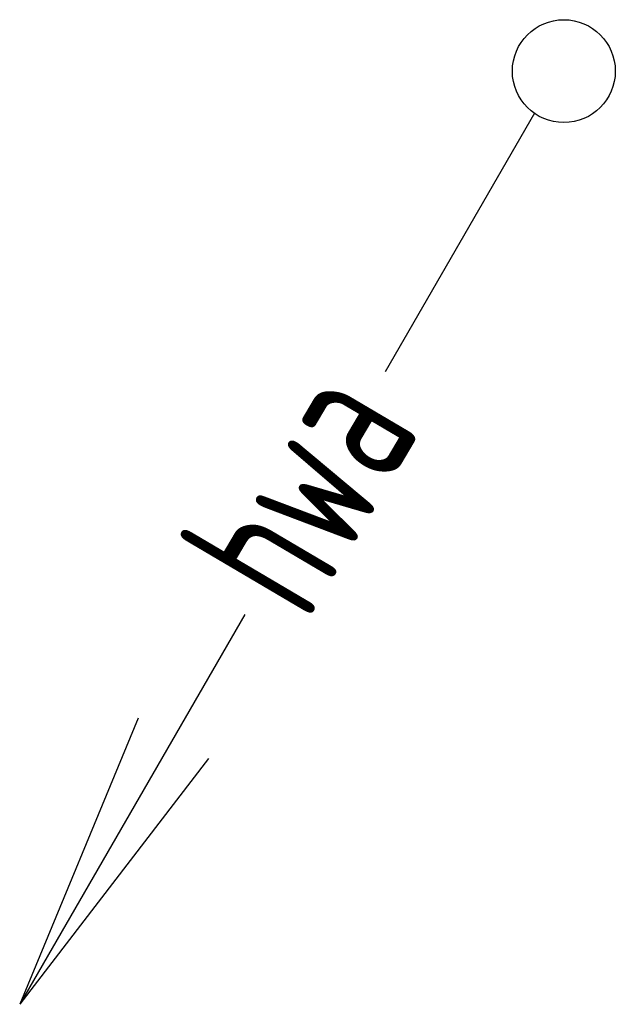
# Model space of a CAD drawing. Header units: millimetres. Extents: x -64404 to 25991, y -2758 to 46652.
# Tile 5 of 8: x -44509 to -43930, y 14238 to 15195. Entities that reach past the tile are written whole.
import ezdxf

# ---------------------------------------------------------------- set-up
doc = ezdxf.new("R2010")
doc.units = ezdxf.units.MM
doc.header["$LTSCALE"] = 50
doc.layers.add('50', color=3, linetype='Continuous')
doc.styles.add('ISO', font='ISO.SHX')

msp = doc.modelspace()

# ---------------------------------------------------------------- linework, layer by layer
at = {"layer": '50', "color": 1, "linetype": 'Continuous'}
for p, q in [((-44008.74, 15103.58), (-44153.73, 14852.45)), ((-44289.99, 14616.44), (-44508.74, 14237.55)), ((-44393.5, 14515.77), (-44508.74, 14237.55)), ((-44325.41, 14476.46), (-44508.74, 14237.55))]:
    msp.add_line(p, q, dxfattribs=at)
msp.add_circle((-43980.15, 15144.6), 50, dxfattribs=at)

# ---------------------------------------------------------------- texts
at = {"layer": '50', "color": 7, "style": 'ISO', "width": 0.7}
msp.add_text('hwa', height=150, rotation=59.45447, dxfattribs=at).set_placement((-44229.81, 14607.11))

doc.saveas('drawing.dxf')
